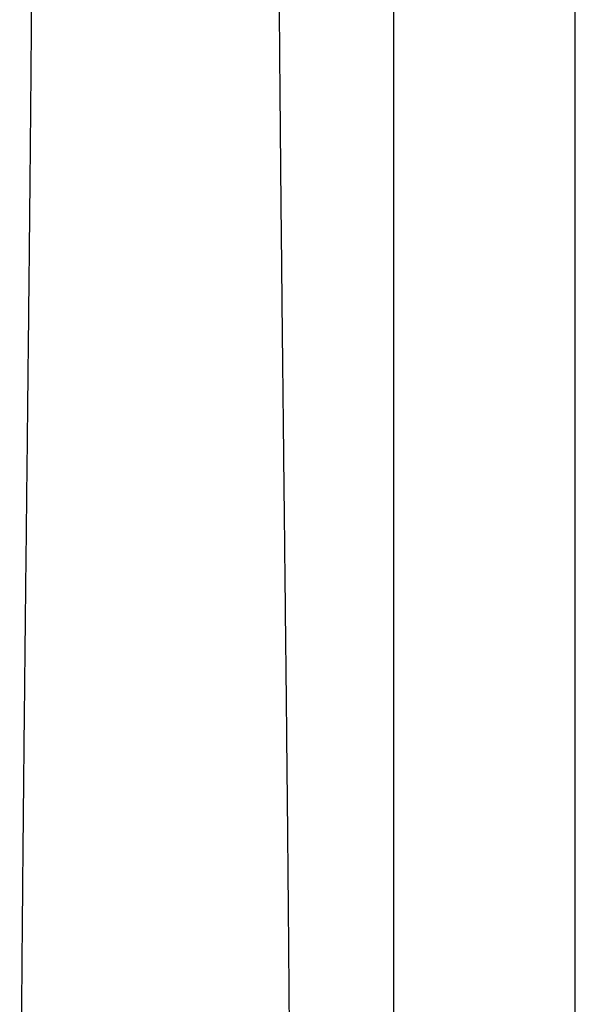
# Model space of a CAD drawing. Header units: millimetres. Extents: x 8 to 976, y 12 to 967.
# Tile 15 of 256: x 349 to 403, y 684 to 780. Entities that reach past the tile are written whole.
import ezdxf

# ---------------------------------------------------------------- set-up
doc = ezdxf.new("R2010")
doc.units = ezdxf.units.MM

msp = doc.modelspace()

# ---------------------------------------------------------------- linework, layer by layer
at = {"color": 7, "linetype": 'Continuous', "lineweight": 30}
for p, q in [((403.025, 643), (403.025, 931.799)), ((385.225, 788.568), (385.225, 643))]:
    msp.add_line(p, q, dxfattribs=at)
for points, knots in [([(349.73, 782.208), (349.729, 782.012), (349.72, 780.761), (349.701, 778.447), (349.675, 775.265), (349.648, 772.076), (349.619, 768.879), (349.59, 765.765), (349.561, 762.734), (349.532, 759.787), (349.503, 756.835), (349.472, 753.878), (349.441, 750.917), (349.408, 747.753), (349.372, 744.387), (349.333, 740.816), (349.294, 737.241), (349.255, 733.66), (349.216, 730.097), (349.177, 726.55), (349.139, 723.021), (349.101, 719.488), (349.062, 715.858), (349.023, 712.13), (348.984, 708.306), (348.946, 704.479), (348.908, 700.649), (348.872, 696.818), (348.838, 693.059), (348.806, 689.372), (348.776, 685.757), (348.748, 682.142), (348.721, 678.528), (348.696, 674.774), (348.671, 670.881), (348.649, 666.85), (348.629, 662.822), (348.613, 658.795), (348.599, 654.772), (348.589, 650.752), (348.584, 647.863), (348.583, 646.314), (348.582, 646.104)], [0, 0, 0, 0, 0.004405, 0.028242, 0.052088, 0.075943, 0.099807, 0.12368, 0.145572, 0.167471, 0.189378, 0.211293, 0.233214, 0.255144, 0.281467, 0.307801, 0.334143, 0.360494, 0.386852, 0.412746, 0.438647, 0.464552, 0.490461, 0.518444, 0.546429, 0.574415, 0.6024, 0.630383, 0.658363, 0.684739, 0.711109, 0.737472, 0.763825, 0.790168, 0.819553, 0.848921, 0.878269, 0.907594, 0.936894, 0.966166, 0.995408, 1, 1, 1, 1]), ([(375.177, 646.104), (375.177, 646.248), (375.176, 647.664), (375.171, 650.353), (375.162, 654.172), (375.15, 657.995), (375.135, 661.821), (375.117, 665.576), (375.098, 669.26), (375.076, 672.872), (375.052, 676.486), (375.027, 680.1), (375, 683.715), (374.971, 687.33), (374.94, 690.944), (374.908, 694.558), (374.875, 698.171), (374.841, 701.761), (374.806, 705.328), (374.77, 708.872), (374.733, 712.413), (374.697, 715.864), (374.661, 719.225), (374.626, 722.495), (374.591, 725.763), (374.555, 729.027), (374.52, 732.287), (374.484, 735.544), (374.449, 738.707), (374.416, 741.775), (374.384, 744.749), (374.352, 747.72), (374.321, 750.686), (374.29, 753.648), (374.26, 756.605), (374.23, 759.557), (374.201, 762.505), (374.172, 765.447), (374.145, 768.384), (374.119, 771.315), (374.094, 774.185), (374.07, 776.994), (374.049, 779.65), (374.035, 781.385), (374.029, 782.207)], [0, 0, 0, 0, 0.003139, 0.030926, 0.05874, 0.086579, 0.114442, 0.142326, 0.168633, 0.194956, 0.221292, 0.24764, 0.273997, 0.300363, 0.326736, 0.353115, 0.379497, 0.405883, 0.431798, 0.457714, 0.483628, 0.509541, 0.533523, 0.557502, 0.581477, 0.605447, 0.629411, 0.653369, 0.677321, 0.699271, 0.721214, 0.743151, 0.76508, 0.787003, 0.808918, 0.830826, 0.852726, 0.874618, 0.896503, 0.91838, 0.940249, 0.960862, 0.981468, 1, 1, 1, 1])]:
    msp.add_open_spline(points, degree=3, knots=knots, dxfattribs=at)

doc.saveas('drawing.dxf')
